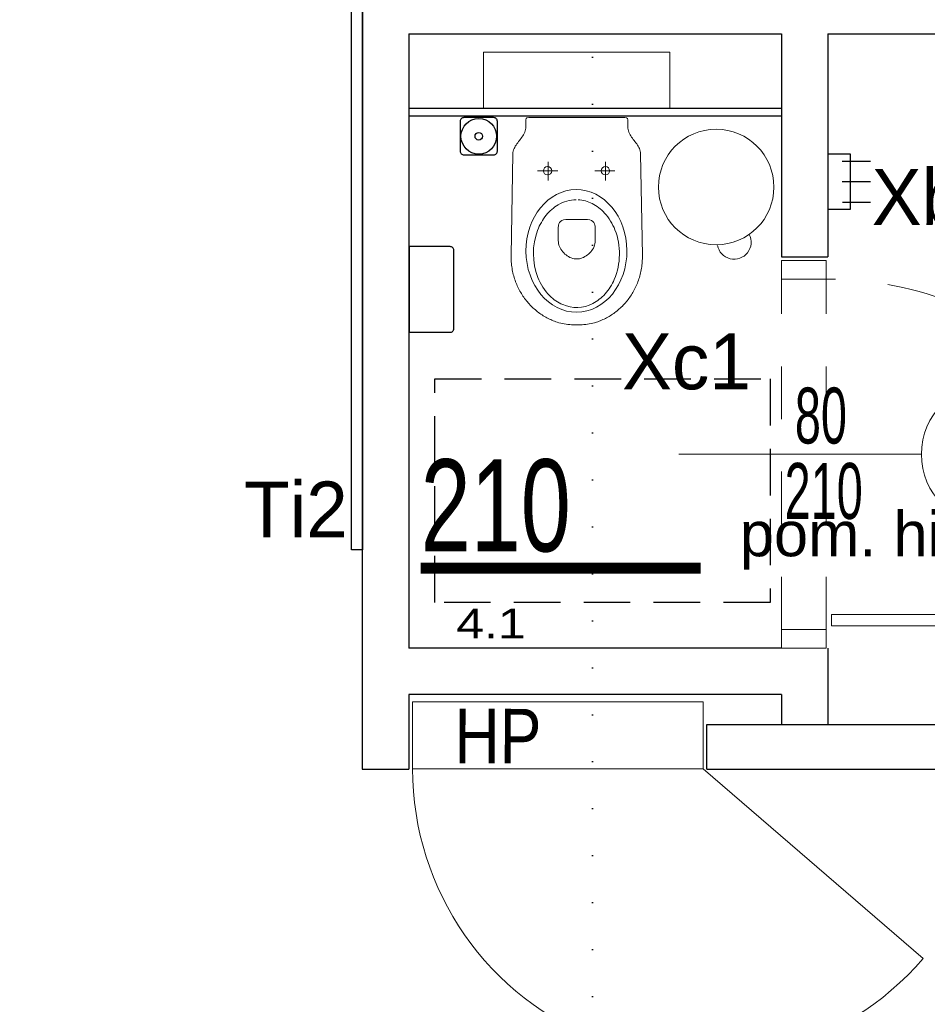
# Model space of a CAD drawing. Header units: millimetres. Extents: x 14495 to 271441, y -21035 to 2232.
# Tile 176 of 227: x 87100 to 87344, y -3512 to -3248. Entities that reach past the tile are written whole.
import ezdxf
from ezdxf.enums import TextEntityAlignment as Align

# ---------------------------------------------------------------- set-up
doc = ezdxf.new("R2010")
doc.units = ezdxf.units.MM
for name, pattern in [('0921-X-AR-20-00-FA$0$DASHED2', [0.375, 0.25, -0.125]), ('DASHED', [28.222222, 14.111111, -14.111111]), ('DOT', [0.25, 0, -0.25])]:
    doc.linetypes.add(name, pattern=pattern)
for name, color, linetype in [('-- TECH  SYMBOLE', 1, 'Continuous'), ('-- TECH SYMBOLE NOWE', 1, 'Continuous'), ('-- TECH WYPOSAŻENIE', 2, 'Continuous'), ('-TECH SANITARNA', 1, 'Continuous'), ('_A_widok', 1, 'Continuous'), ('A-POW-NR', 1, 'Continuous'), ('A_L_WIDOK', 1, 'Continuous'), ('A_Lcienka', 253, 'Continuous'), ('A_SC_DZIAlOWE', 4, 'Continuous'), ('TECH Sprzęt', 1, 'Continuous')]:
    doc.layers.add(name, color=color, linetype=linetype)
for name, color, linetype, lineweight in [('03', 2, 'Continuous', 13), ('A_ARMATURA', 2, 'Continuous', 5), ('a_hydrant pożarowy', 242, 'Continuous', 18), ('A_Stolarka_drzwi', 1, 'Continuous', 9), ('M_drzwi', 1, 'Continuous', 5), ('TECH Wyp-meble nowe', 1, 'Continuous', 30), ('TECH Wyp-sanitar', 8, 'Continuous', 30)]:
    doc.layers.add(name, color=color, linetype=linetype, lineweight=lineweight)
doc.layers.add('A-POW', color=2, linetype='Continuous', plot=False)
doc.styles.add('arial-tab', font='arial.ttf')
doc.styles.add('ARIAL1_2', font='arial.ttf', dxfattribs={"width": 1.2})
doc.styles.add('arialce', font='ARIALN.TTF')
doc.styles.add('cent', font='swissel.ttf')
doc.styles.add('cg', font='GOTHIC.TTF')
doc.styles.add('ROMANS', font='romans', dxfattribs={"width": 0.6})
doc.styles.add('switz721ltexbt', font='swissel.ttf')

# ---------------------------------------------------------------- blocks, each defined once
blk = doc.blocks.new('DRZWI Z OSCIEZNICA NIEOKALAJACA 90')
at = {"linetype": 'DASHED'}
for p, q in [((-12, 5), (-12, 99)), ((0, 5), (0, 99))]:
    blk.add_line(p, q, dxfattribs=at)
at = {"ltscale": 0.05}
blk.add_line((-39.5, 52), (25.59, 52), dxfattribs=at)
for points in [[(-12, 99), (-12, 104), (0, 104), (0, 99)], [(93.91, 9.01), (1.43, 9.01), (1.43, 6.01), (93.91, 6.01)], [(-12, 0), (-12, 5), (0, 5), (0, 0)]]:
    blk.add_lwpolyline(points, close=True)
for points in [[(82.48, 9.01), (82.48, 16.01), (68.48, 16.01), (68.48, 14.01), (80.48, 14.01), (80.48, 9.01)], [(82.48, 6.01), (82.48, -0.99), (68.48, -0.99), (68.48, 1.01), (80.48, 1.01), (80.48, 6.01)]]:
    blk.add_lwpolyline(points)
at = {"linetype": 'DASHED'}
blk.add_arc((0, 5), 94, 2.4475, 90, dxfattribs=at)
blk = doc.blocks.new('SSCVCFDSS')
blk.add_line((0, 50.02), (0, 0))
blk.add_circle((0, -19), 19)
at = {"style": 'ROMANS', "text_generation_flag": 4, "width": 0.6}
blk.add_attdef('FD1-8', text='', height=13, rotation=270, dxfattribs=at).set_placement((6.15, 55.19), align=Align.RIGHT)
for tag, p in [('200', (8.16, 25.47)), ('90', (-8.71, 25.47))]:
    blk.add_attdef(tag, text='', height=13, rotation=270, dxfattribs=at).set_placement(p, align=Align.MIDDLE)
blk.add_attdef('AL6C', text='', height=13, dxfattribs=at).set_placement((-0.56, -18.64), align=Align.MIDDLE)
blk = doc.blocks.new('POW')
at = {"const_width": 5}
blk.add_lwpolyline([(125.32, 0), (0, 0)], dxfattribs=at)
at = {"style": 'switz721ltexbt'}
blk.add_attdef('001', (-1.78, 12.35), '', height=41.18, dxfattribs=at)
blk = doc.blocks.new('Ti2')
at = {"layer": 'TECH Wyp-meble nowe', "linetype": 'Continuous'}
blk.add_lwpolyline([(4039.59, 1989.53), (4219.09, 1989.53), (4219.09, 1986.53), (4039.59, 1986.53), (4039.59, 1989.53)], dxfattribs=at)
blk = doc.blocks.new('jhgfddd')
at = {"ltscale": 0.05}
for p, q in [((-43.78, 42.22), (-43.37, 42.3)), ((-43.37, 42.3), (-42.95, 42.37)), ((-42.95, 42.37), (-42.53, 42.43)), ((-42.53, 42.43), (-42.11, 42.49)), ((-42.11, 42.49), (-41.68, 42.53)), ((-41.68, 42.53), (-41.25, 42.56)), ((-41.25, 42.56), (-40.82, 42.59)), ((-40.82, 42.59), (-40.38, 42.61)), ((-40.38, 42.61), (-39.94, 42.61)), ((-39.94, 42.61), (-39.49, 42.61)), ((-39.49, 42.61), (-12.27, 42.15)), ((-50.41, 39.44), (-50.08, 39.65)), ((-50.08, 39.65), (-49.75, 39.86)), ((-49.75, 39.86), (-49.41, 40.06)), ((-49.41, 40.06), (-49.07, 40.26)), ((-49.07, 40.26), (-48.73, 40.45)), ((-48.73, 40.45), (-48.37, 40.63)), ((-48.37, 40.63), (-48.02, 40.8)), ((-48.02, 40.8), (-47.66, 40.97)), ((-47.66, 40.97), (-47.29, 41.13)), ((-47.29, 41.13), (-46.92, 41.28)), ((-46.92, 41.28), (-46.54, 41.43)), ((-46.54, 41.43), (-46.16, 41.56)), ((-46.16, 41.56), (-45.77, 41.69)), ((-45.77, 41.69), (-45.38, 41.81)), ((-45.38, 41.81), (-44.99, 41.93)), ((-44.99, 41.93), (-44.59, 42.03)), ((-44.59, 42.03), (-44.19, 42.13)), ((-44.19, 42.13), (-43.78, 42.22)), ((-12.27, 42.15), (-11.88, 42.12)), ((-11.88, 42.12), (-11.52, 42.06)), ((-11.52, 42.06), (-11.16, 41.96)), ((-11.16, 41.96), (-10.83, 41.83)), ((-10.83, 41.83), (-10.5, 41.67)), ((-10.5, 41.67), (-10.18, 41.5)), ((-10.18, 41.5), (-9.87, 41.3)), ((-9.87, 41.3), (-9.56, 41.09)), ((-9.56, 41.09), (-9.26, 40.86)), ((-9.26, 40.86), (-8.96, 40.63)), ((-8.96, 40.63), (-8.66, 40.4)), ((-8.66, 40.4), (-8.36, 40.17)), ((-8.36, 40.17), (-8.06, 39.94)), ((-8.06, 39.94), (-7.75, 39.71)), ((-7.75, 39.71), (-7.44, 39.5)), ((-53.35, 36.96), (-53.08, 37.24)), ((-53.08, 37.24), (-52.81, 37.5)), ((-52.81, 37.5), (-52.53, 37.77)), ((-52.53, 37.77), (-52.1, 38.15)), ((-52.1, 38.15), (-51.95, 38.27)), ((-51.95, 38.27), (-51.65, 38.52)), ((-51.65, 38.52), (-51.35, 38.76)), ((-51.35, 38.76), (-51.04, 38.99)), ((-51.04, 38.99), (-50.73, 39.22)), ((-50.73, 39.22), (-50.41, 39.44)), ((-7.44, 39.5), (-7.12, 39.31)), ((-7.12, 39.31), (-6.79, 39.13)), ((-6.79, 39.13), (-6.44, 38.98)), ((-6.44, 38.98), (-6.09, 38.86)), ((-6.09, 38.86), (-5.72, 38.76)), ((-5.72, 38.76), (-5.33, 38.7)), ((-5.33, 38.7), (-4.92, 38.68)), ((-4.92, 38.68), (-3.14, 38.67)), ((-3.14, 38.67), (-2.78, 38.61)), ((-2.78, 38.61), (-2.57, 38.37)), ((-2.57, 38.37), (-2.5, 37.87)), ((-2.5, 37.87), (-2.5, 25)), ((-55.46, 34.3), (-55.26, 34.61)), ((-55.26, 34.61), (-55.04, 34.92)), ((-55.04, 34.92), (-54.82, 35.23)), ((-54.82, 35.23), (-54.59, 35.53)), ((-54.59, 35.53), (-54.36, 35.83)), ((-54.36, 35.83), (-54.11, 36.12)), ((-54.11, 36.12), (-53.87, 36.4)), ((-53.87, 36.4), (-53.61, 36.69)), ((-53.61, 36.69), (-53.35, 36.96)), ((-16.77, 35.26), (-16.77, 29.85)), ((-56.88, 31.66), (-56.73, 32)), ((-56.73, 32), (-56.57, 32.34)), ((-56.57, 32.34), (-56.4, 32.68)), ((-56.4, 32.68), (-56.23, 33.01)), ((-56.23, 33.01), (-56.05, 33.34)), ((-56.05, 33.34), (-55.86, 33.66)), ((-55.86, 33.66), (-55.67, 33.98)), ((-55.67, 33.98), (-55.46, 34.3)), ((-14.38, 32.68), (-19.43, 32.68)), ((-57.78, 28.84), (-57.67, 29.32)), ((-57.67, 29.32), (-57.55, 29.8)), ((-57.55, 29.8), (-57.4, 30.27)), ((-57.4, 30.27), (-57.28, 30.62)), ((-57.28, 30.62), (-57.16, 30.97)), ((-57.16, 30.97), (-57.02, 31.32)), ((-57.02, 31.32), (-56.88, 31.66)), ((-38.21, 29.03), (-37.87, 29.26)), ((-37.87, 29.26), (-37.51, 29.46)), ((-37.51, 29.46), (-37.14, 29.63)), ((-37.14, 29.63), (-36.76, 29.77)), ((-36.76, 29.77), (-36.36, 29.87)), ((-36.36, 29.87), (-35.96, 29.94)), ((-35.96, 29.94), (-35.55, 29.96)), ((-35.55, 29.96), (-31.97, 29.95)), ((-31.97, 29.95), (-31.68, 29.94)), ((-31.68, 29.94), (-31.35, 29.89)), ((-31.35, 29.89), (-31.01, 29.78)), ((-31.01, 29.78), (-30.67, 29.61)), ((-30.67, 29.61), (-30.37, 29.35)), ((-30.37, 29.35), (-30.13, 28.99)), ((-58.11, 26.42), (-58.07, 26.9)), ((-58.07, 26.9), (-58.02, 27.39)), ((-58.02, 27.39), (-57.96, 27.87)), ((-57.96, 27.87), (-57.88, 28.36)), ((-57.88, 28.36), (-57.78, 28.84)), ((-40.29, 26.11), (-40.17, 26.48)), ((-40.17, 26.48), (-40.01, 26.84)), ((-40.01, 26.84), (-39.83, 27.19)), ((-39.83, 27.19), (-39.62, 27.54)), ((-39.62, 27.54), (-39.38, 27.87)), ((-39.38, 27.87), (-39.12, 28.19)), ((-39.12, 28.19), (-38.84, 28.49)), ((-38.84, 28.49), (-38.53, 28.77)), ((-38.53, 28.77), (-38.21, 29.03)), ((-30.13, 28.99), (-29.96, 28.51)), ((-29.96, 28.51), (-29.9, 27.9)), ((-29.9, 27.9), (-29.9, 25.22)), ((-58.15, 25.47), (-58.13, 25.94)), ((-58.15, 25), (-58.15, 25.47)), ((-58.15, 24.53), (-58.15, 25)), ((-58.13, 24.06), (-58.15, 24.53)), ((-58.13, 25.94), (-58.11, 26.42)), ((-58.11, 23.58), (-58.13, 24.06)), ((-40.45, 25), (-40.43, 25.37)), ((-40.43, 24.64), (-40.45, 25)), ((-40.43, 25.37), (-40.38, 25.74)), ((-40.38, 24.27), (-40.43, 24.64)), ((-40.38, 25.74), (-40.29, 26.11)), ((-40.29, 23.9), (-40.38, 24.27)), ((-40.16, 23.53), (-40.29, 23.9)), ((-29.9, 25.22), (-29.9, 22.1)), ((-2.5, 25), (-2.5, 12.13)), ((-58.07, 23.1), (-58.11, 23.58)), ((-58.02, 22.61), (-58.07, 23.1)), ((-57.96, 22.13), (-58.02, 22.61)), ((-57.88, 21.64), (-57.96, 22.13)), ((-57.78, 21.16), (-57.88, 21.64)), ((-57.67, 20.68), (-57.78, 21.16)), ((-40.01, 23.16), (-40.16, 23.53)), ((-39.83, 22.81), (-40.01, 23.16)), ((-39.62, 22.46), (-39.83, 22.81)), ((-39.38, 22.13), (-39.62, 22.46)), ((-39.12, 21.81), (-39.38, 22.13)), ((-38.83, 21.51), (-39.12, 21.81)), ((-38.53, 21.23), (-38.83, 21.51)), ((-38.2, 20.97), (-38.53, 21.23)), ((-29.96, 21.48), (-30.13, 21.01)), ((-29.9, 22.1), (-29.96, 21.48)), ((-57.55, 20.2), (-57.67, 20.68)), ((-57.4, 19.73), (-57.55, 20.2)), ((-57.28, 19.38), (-57.4, 19.73)), ((-57.16, 19.03), (-57.28, 19.38)), ((-57.02, 18.68), (-57.16, 19.03)), ((-56.88, 18.34), (-57.02, 18.68)), ((-37.86, 20.74), (-38.2, 20.97)), ((-37.5, 20.54), (-37.86, 20.74)), ((-37.12, 20.37), (-37.5, 20.54)), ((-36.74, 20.23), (-37.12, 20.37)), ((-36.34, 20.13), (-36.74, 20.23)), ((-35.94, 20.07), (-36.34, 20.13)), ((-35.52, 20.04), (-35.94, 20.07)), ((-31.95, 20.04), (-35.52, 20.04)), ((-31.67, 20.06), (-31.95, 20.04)), ((-31.34, 20.11), (-31.67, 20.06)), ((-31, 20.21), (-31.34, 20.11)), ((-30.67, 20.38), (-31, 20.21)), ((-30.37, 20.64), (-30.67, 20.38)), ((-30.13, 21.01), (-30.37, 20.64)), ((-16.77, 19.88), (-16.77, 14.47)), ((-56.73, 18), (-56.88, 18.34)), ((-56.57, 17.66), (-56.73, 18)), ((-56.4, 17.32), (-56.57, 17.66)), ((-56.23, 16.99), (-56.4, 17.32)), ((-56.05, 16.66), (-56.23, 16.99)), ((-55.86, 16.34), (-56.05, 16.66)), ((-55.67, 16.02), (-55.86, 16.34)), ((-55.46, 15.7), (-55.67, 16.02)), ((-14.38, 17.3), (-19.43, 17.3)), ((-55.26, 15.39), (-55.46, 15.7)), ((-55.04, 15.08), (-55.26, 15.39)), ((-54.82, 14.77), (-55.04, 15.08)), ((-54.59, 14.47), (-54.82, 14.77)), ((-54.36, 14.17), (-54.59, 14.47)), ((-54.11, 13.88), (-54.36, 14.17)), ((-53.87, 13.6), (-54.11, 13.88)), ((-53.61, 13.31), (-53.87, 13.6)), ((-53.35, 13.04), (-53.61, 13.31)), ((-53.08, 12.76), (-53.35, 13.04)), ((-52.81, 12.5), (-53.08, 12.76)), ((-52.53, 12.23), (-52.81, 12.5)), ((-52.24, 11.98), (-52.53, 12.23)), ((-51.95, 11.73), (-52.24, 11.98)), ((-51.65, 11.48), (-51.95, 11.73)), ((-51.35, 11.24), (-51.65, 11.48)), ((-51.04, 11.01), (-51.35, 11.24)), ((-50.73, 10.78), (-51.04, 11.01)), ((-50.41, 10.56), (-50.73, 10.78)), ((-7.12, 10.69), (-7.44, 10.5)), ((-6.79, 10.87), (-7.12, 10.69)), ((-6.44, 11.02), (-6.79, 10.87)), ((-6.09, 11.14), (-6.44, 11.02)), ((-5.72, 11.24), (-6.09, 11.14)), ((-5.33, 11.3), (-5.72, 11.24)), ((-4.92, 11.32), (-5.33, 11.3)), ((-3.14, 11.32), (-4.92, 11.32)), ((-2.78, 11.39), (-3.14, 11.32)), ((-2.57, 11.63), (-2.78, 11.39)), ((-2.5, 12.13), (-2.57, 11.63)), ((-50.08, 10.35), (-50.41, 10.56)), ((-49.75, 10.14), (-50.08, 10.35)), ((-49.41, 9.94), (-49.75, 10.14)), ((-49.07, 9.74), (-49.41, 9.94)), ((-48.73, 9.55), (-49.07, 9.74)), ((-48.37, 9.37), (-48.73, 9.55)), ((-48.02, 9.2), (-48.37, 9.37)), ((-47.66, 9.03), (-48.02, 9.2)), ((-47.29, 8.87), (-47.66, 9.03)), ((-46.92, 8.72), (-47.29, 8.87)), ((-46.54, 8.57), (-46.92, 8.72)), ((-46.16, 8.44), (-46.54, 8.57)), ((-45.77, 8.31), (-46.16, 8.44)), ((-45.38, 8.19), (-45.77, 8.31)), ((-44.99, 8.07), (-45.38, 8.19)), ((-44.59, 7.97), (-44.99, 8.07)), ((-44.19, 7.87), (-44.59, 7.97)), ((-11.52, 7.94), (-11.88, 7.88)), ((-11.16, 8.04), (-11.52, 7.94)), ((-10.83, 8.17), (-11.16, 8.04)), ((-10.5, 8.33), (-10.83, 8.17)), ((-10.18, 8.5), (-10.5, 8.33)), ((-9.87, 8.7), (-10.18, 8.5)), ((-9.56, 8.91), (-9.87, 8.7)), ((-9.26, 9.14), (-9.56, 8.91)), ((-8.96, 9.37), (-9.26, 9.14)), ((-8.66, 9.6), (-8.96, 9.37)), ((-8.36, 9.83), (-8.66, 9.6)), ((-8.06, 10.06), (-8.36, 9.83)), ((-7.75, 10.29), (-8.06, 10.06)), ((-7.44, 10.5), (-7.75, 10.29)), ((-43.78, 7.78), (-44.19, 7.87)), ((-43.37, 7.7), (-43.78, 7.78)), ((-42.95, 7.63), (-43.37, 7.7)), ((-42.53, 7.57), (-42.95, 7.63)), ((-42.11, 7.51), (-42.53, 7.57)), ((-41.68, 7.47), (-42.11, 7.51)), ((-41.25, 7.43), (-41.68, 7.47)), ((-40.82, 7.41), (-41.25, 7.43)), ((-40.38, 7.39), (-40.82, 7.41)), ((-39.94, 7.39), (-40.38, 7.39)), ((-39.49, 7.39), (-39.94, 7.39)), ((-12.27, 7.85), (-39.49, 7.39)), ((-11.88, 7.88), (-12.27, 7.85))]:
    blk.add_line(p, q, dxfattribs=at)
blk.add_lwpolyline([(15, 50), (15, 0), (0, 0), (0, 50)], close=True, dxfattribs=at)
blk.add_lwpolyline([(-24.57, 24.83, -0.132215), (-25.91, 20.04, -0.090968), (-28.7, 16.81, -0.079841), (-32.77, 14.49, -0.184639), (-45.39, 14.56, -0.103577), (-50.37, 17.79, -0.093268), (-52.7, 21.22, -0.226827), (-52.42, 29.27, -0.092466), (-49.83, 32.59, -0.081052), (-45.92, 35.07, -0.19522), (-32.66, 35.26, -0.091476), (-28.13, 32.47, -0.091563), (-25.58, 29.12, -0.10146), (-24.58, 25.38)], format="xyb", dxfattribs=at)
for centre in [(-16.77, 32.68), (-16.77, 17.18)]:
    blk.add_circle(centre, 1.14, dxfattribs=at)
blk.add_ellipse((-38.27, 24.91), major_axis=(-16.46, 0.09), ratio=0.823532, start_param=3.141593, end_param=9.424778, dxfattribs=at)
blk = doc.blocks.new('wieszak krótki')
at = {"color": 2, "linetype": 'Continuous'}
for p, q in [((-1.58, 19.5), (-9.16, 19.5)), ((-1.58, 14), (-9.16, 14)), ((-1.58, 8.5), (-9.16, 8.5))]:
    blk.add_line(p, q, dxfattribs=at)
blk.add_lwpolyline([(-3.68, 6.5), (-3.68, 21.5), (2.21, 21.5), (2.21, 6.5)], close=True, dxfattribs=at)

msp = doc.modelspace()

# ---------------------------------------------------------------- linework, layer by layer
at = {"layer": '-TECH SANITARNA', "color": 1, "elevation": 0}
msp.add_lwpolyline([(87218.72, -3275.29), (87218.72, -3283.29, 0.414214), (87219.72, -3284.29), (87227.72, -3284.29, 0.414214), (87228.72, -3283.29), (87228.72, -3275.29, 0.414214), (87227.72, -3274.29), (87219.72, -3274.29, 0.414214)], format="xyb", close=True, dxfattribs=at)
at = {"layer": '-TECH SANITARNA', "color": 1}
msp.add_lwpolyline([(87217.03, -3330.89), (87217.03, -3309.89, 0.414214), (87216.03, -3308.89), (87205.03, -3308.89), (87205.03, -3331.89), (87216.03, -3331.89, 0.414214)], format="xyb", close=True, dxfattribs=at)
for radius in [4.78, 1]:
    msp.add_circle((87223.72, -3279.29), radius, dxfattribs=at)
at = {"layer": '03', "color": 1}
msp.add_circle((87287.45, -3292.91), 15.5, dxfattribs=at)
msp.add_arc((87292.29, -3307.71), 4.56, 190.6216, 27.528, dxfattribs=at)
at = {"layer": '_A_widok'}
for p, q in [((87204.96, -3271.76), (87304.96, -3271.76)), ((87204.96, -3273.76), (87304.96, -3273.76))]:
    msp.add_line(p, q, dxfattribs=at)
at = {"layer": 'a_hydrant pożarowy', "lineweight": 5, "ltscale": 2}
msp.add_lwpolyline([(87283.95, -3449), (87205.95, -3449), (87205.95, -3431), (87283.95, -3431)], close=True, dxfattribs=at)
at = {"layer": 'A_L_WIDOK', "linetype": 'DOT', "ltscale": 50}
msp.add_line((87254.27, -1468.88), (87254.27, -3946.45), dxfattribs=at)
at = {"layer": 'A_Lcienka', "linetype": 'Continuous', "lineweight": 5}
msp.add_line((87283.95, -3449), (87343.03, -3499.93), dxfattribs=at)
msp.add_arc((87283.95, -3449), 78, 180, 319.2375, dxfattribs=at)
at = {"layer": 'A_SC_DZIAlOWE'}
for p, q in [((87192.46, -2786.26), (87192.46, -3449.11)), ((87204.96, -3251.76), (87304.96, -3251.76)), ((87204.96, -3251.76), (87204.96, -3416.61)), ((87304.96, -3251.76), (87304.96, -3311.61)), ((87317.46, -3251.76), (87317.46, -3311.61)), ((87317.46, -3251.76), (87452.29, -3251.76)), ((87304.96, -3311.61), (87317.46, -3311.61)), ((87304.96, -3416.61), (87204.96, -3416.61)), ((87317.46, -3416.61), (87317.46, -3437.11)), ((87304.96, -3429.11), (87204.96, -3429.11)), ((87204.96, -3429.11), (87204.96, -3449.11)), ((87304.96, -3429.11), (87304.96, -3437.11)), ((87284.96, -3437.11), (87452.29, -3437.11)), ((87284.96, -3449.11), (87284.96, -3437.11)), ((87284.96, -3437.11), (87304.96, -3437.11)), ((87284.96, -3449.11), (87284.96, -3437.11)), ((87192.46, -3449.11), (87204.96, -3449.11)), ((87284.96, -3449.11), (87464.79, -3449.11))]:
    msp.add_line(p, q, dxfattribs=at)
at = {"layer": 'TECH Sprzęt', "color": 8, "linetype": '0921-X-AR-20-00-FA$0$DASHED2', "lineweight": -3, "ltscale": 50}
msp.add_lwpolyline([(87301.91, -3344.39), (87301.91, -3404.39), (87211.91, -3404.39), (87211.91, -3344.39)], close=True, dxfattribs=at)

# ---------------------------------------------------------------- block references
at = {"layer": '-- TECH WYPOSAŻENIE', "rotation": 180.0424299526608}
msp.add_blockref('wieszak krótki', (87319.73, -3277.46), dxfattribs=at)
at = {"layer": 'A-POW-NR'}
ref = msp.add_blockref('POW', (87208.12, -3395.18), dxfattribs=dict(at, xscale=0.6, yscale=0.6, zscale=0.6))
ref.add_attrib('88,88', '4.1', dxfattribs={"layer": 'A-POW', "height": 8, "style": 'ARIAL1_2', "width": 1.2}).set_placement((87236.34, -3414.03), align=Align.RIGHT)
ref.add_attrib('POKOJ', 'pom. hig.-sanit. person', (87293.79, -3391.97), dxfattribs={"layer": 'A-POW', "height": 12, "style": 'arialce', "width": 1.2})
ref.add_attrib('001', '210', (87208.12, -3390.67), dxfattribs={"layer": '0', "height": 24.71, "style": 'switz721ltexbt', "width": 0.7})
ref = msp.add_blockref('POW', (86877.29, -3444.23), dxfattribs=dict(at, xscale=0.6, yscale=0.6, zscale=0.6))
ref.add_attrib('88,88', '112.8', dxfattribs={"layer": 'A-POW', "height": 8, "style": 'ARIAL1_2', "width": 1.2}).set_placement((86905.51, -3463.08), align=Align.RIGHT)
ref.add_attrib('POKOJ', 'Hall / komunikacja', (86962.97, -3441.02), dxfattribs={"layer": 'A-POW', "height": 12, "style": 'arialce', "width": 1.2})
ref.add_attrib('001', '203', (86877.29, -3439.71), dxfattribs={"layer": '0', "height": 24.71, "style": 'switz721ltexbt', "width": 0.7})
at = {"layer": 'A_ARMATURA', "ltscale": 0.05, "xscale": -1, "rotation": 270}
msp.add_blockref('jhgfddd', (87225.03, -3271.76), dxfattribs=at)
at = {"layer": 'A_Stolarka_drzwi'}
msp.add_blockref('DRZWI Z OSCIEZNICA NIEOKALAJACA 90', (87316.96, -3416.61), dxfattribs=at)
at = {"layer": 'M_drzwi'}
ref = msp.add_blockref('SSCVCFDSS', (87342.55, -3364.61), dxfattribs=dict(at, xscale=-1, rotation=89.99999999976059))
ref.add_attrib('90', '80', dxfattribs={"layer": '0', "height": 15, "style": 'cent', "width": 0.6}).set_placement((87315.57, -3354.22), align=Align.MIDDLE)
ref.add_attrib('200', '210', dxfattribs={"layer": '0', "height": 15, "style": 'cent', "width": 0.6}).set_placement((87316.32, -3374.44), align=Align.MIDDLE)
ref.add_attrib('AL6C', 'D4', dxfattribs={"layer": '0', "height": 15, "style": 'arial-tab', "width": 0.6}).set_placement((87361.19, -3364.05), align=Align.MIDDLE)
at = {"layer": 'TECH Wyp-sanitar', "linetype": 'Continuous', "rotation": 270}
msp.add_blockref('Ti2', (85203, 828.85), dxfattribs=at)

# ---------------------------------------------------------------- texts
at = {"layer": '-- TECH  SYMBOLE', "color": 1, "style": 'cg'}
msp.add_text('Xb1', height=15, rotation=0.0575, dxfattribs=at).set_placement((87329.22, -3303.09))
msp.add_text('Xc1', height=15, dxfattribs=at).set_placement((87262.2, -3347.19))
at = {"layer": '-- TECH SYMBOLE NOWE', "color": 1, "style": 'cg'}
msp.add_text('Ti2', height=15, dxfattribs=at).set_placement((87160.69, -3386.93))
at = {"layer": 'a_hydrant pożarowy', "insert": (87217.21, -3447.57), "char_height": 14.6667, "width": 36.0259, "attachment_point": 7, "rotation": 359.9566, "style": 'arialce'}
msp.add_mtext('{\\fArial Narrow|b0|i0|c238|p34;HP}', dxfattribs=at)

doc.saveas('drawing.dxf')
